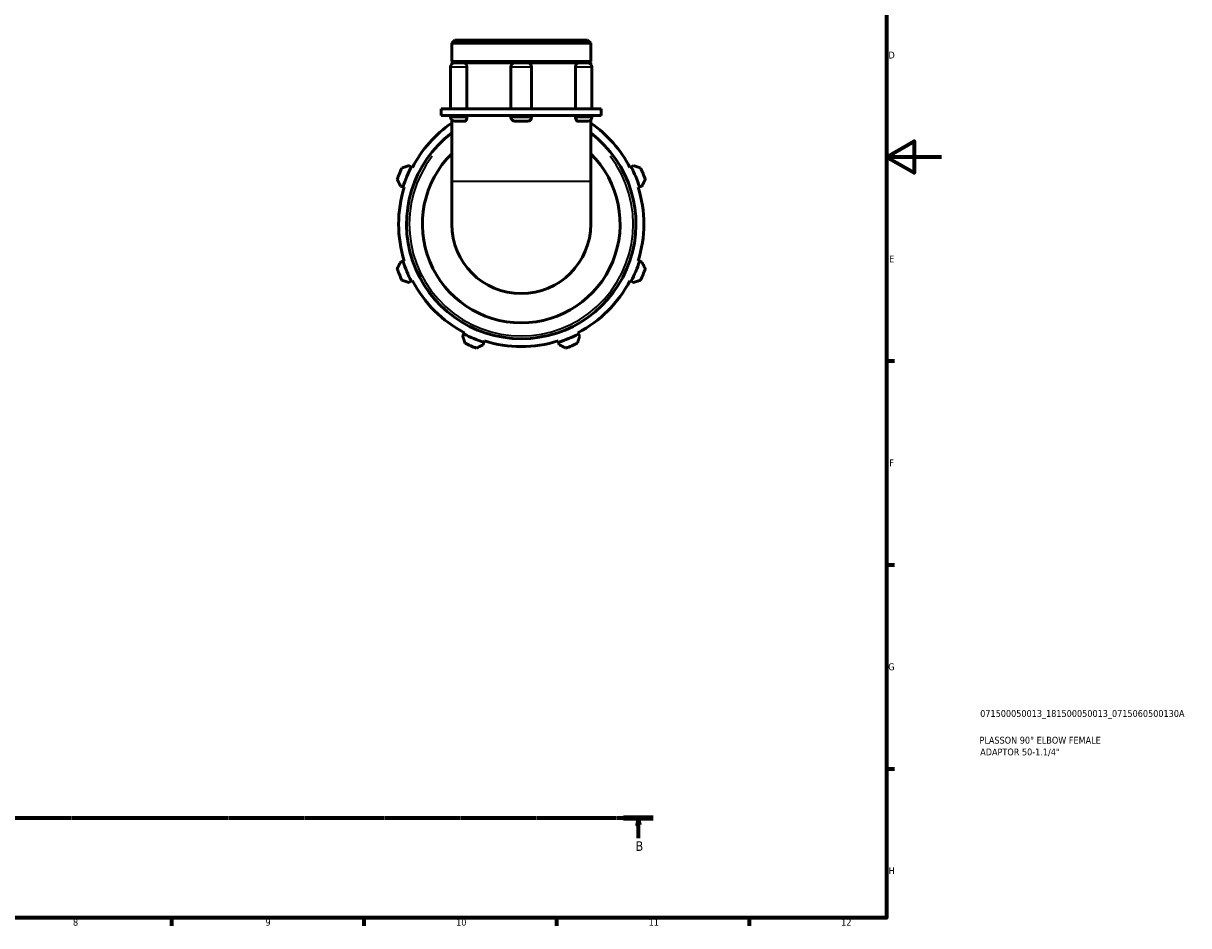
# Model space of a CAD drawing. Header units: millimetres. Extents: x 0 to 931, y 0 to 900.
# Tile 4 of 5: x 507 to 931, y 17 to 346. Entities that reach past the tile are written whole.
import ezdxf

# ---------------------------------------------------------------- set-up
doc = ezdxf.new("R2010")
doc.units = ezdxf.units.MM
doc.linetypes.add('CHAIN', pattern=[0.7087, 0.4724, -0.0591, 0.1181, -0.0591])
for name, color, linetype, lineweight in [('Border (ISO)', 7, 'Continuous', 70), ('Section Line (ISO)', 7, 'CHAIN', 70), ('Title (ISO)', 7, 'Continuous', 50), ('Visible (ISO)', 7, 'Continuous', 50), ('Visible Narrow (ISO)', 7, 'Continuous', 35)]:
    doc.layers.add(name, color=color, linetype=linetype, lineweight=lineweight)
doc.styles.add('Label Text (ISO)', font='tahoma.ttf')
doc.styles.add('Note Text (ISO)', font='tahoma.ttf')

# ---------------------------------------------------------------- blocks, each defined once
blk = doc.blocks.new('Borders Default Border')
at = {"layer": 'Border (ISO)'}
for p, q in [((821, 222.75), (823.9, 222.75)), ((821, 148.5), (823.9, 148.5)), ((821, 74.25), (823.9, 74.25)), ((560.67, 20), (560.67, 17.1)), ((630.75, 20), (630.75, 17.1)), ((700.83, 20), (700.83, 17.1)), ((770.92, 20), (770.92, 17.1))]:
    blk.add_line(p, q, dxfattribs=at)
at = {"layer": 'Border (ISO)', "flags": 128}
for points in [[(20, 20), (20, 574), (821, 574), (821, 20), (20, 20)], [(841, 297), (821, 297), (831, 302.77), (831, 291.23), (821, 297)]]:
    blk.add_lwpolyline(points, dxfattribs=at)
at = {"layer": 'Border (ISO)', "color": 232, "true_color": 0xca0064, "char_height": 2.5, "attachment_point": 7, "style": 'Note Text (ISO)'}
for s, insert in [('D', (821.73, 332.88)), ('E', (821.94, 258.63)), ('F', (822, 184.38)), ('G', (821.61, 110.08)), ('H', (821.74, 35.88)), ('8', (524.81, 17.04)), ('9', (594.88, 17.05)), ('10', (664.29, 17.05)), ('11', (734.37, 17.1)), ('12', (804.46, 17.1))]:
    blk.add_mtext(s, dxfattribs=dict(at, insert=insert))
blk = doc.blocks.new('Title Blocks ISO')
at = {"layer": 'Title (ISO)', "color": 232, "true_color": 0xca0064, "style": 'Note Text (ISO)'}
for tag, p in [('PART_NUMBER_001', (34.08, 73.13)), ('DESCRIPTION_001', (33.84, 63.4)), ('DESCRIPTION_002', (34.09, 59.12))]:
    blk.add_attdef(tag, p, '', height=2.5, dxfattribs=at)
blk = doc.blocks.new('2dTransSection0')
at = {"layer": 'Section Line (ISO)', "linetype": 'CHAIN'}
blk.add_line((103.21, 56.35), (736.04, 56.35), dxfattribs=at)
at = {"layer": 'Section Line (ISO)', "linetype": 'Continuous', "lineweight": 140}
blk.add_line((725.27, 56.35), (736.04, 56.35), dxfattribs=at)
at = {"layer": 'Section Line (ISO)', "linetype": 'Continuous'}
for p, q in [((730.65, 56.35), (730.15, 53.85)), ((730.65, 53.85), (730.65, 56.35)), ((731.15, 53.85), (730.65, 56.35)), ((730.15, 53.85), (731.15, 53.85)), ((730.65, 49), (730.65, 53.85))]:
    blk.add_line(p, q, dxfattribs=at)
at = {"layer": 'Section Line (ISO)', "linetype": 'Continuous', "flags": 128}
blk.add_lwpolyline([(731.15, 53.85), (730.65, 56.35), (730.15, 53.85), (731.15, 53.85)], dxfattribs=at)
at = {"layer": 'Section Line (ISO)'}
blk.add_solid([(731.15, 53.85), (730.65, 56.35), (730.15, 53.85), (731.15, 53.85)], dxfattribs=at)
at = {"layer": 'Section Line (ISO)', "insert": (729.59, 44.35), "char_height": 3.5, "attachment_point": 7, "style": 'Label Text (ISO)'}
blk.add_mtext('B', dxfattribs=at)

msp = doc.modelspace()

# ---------------------------------------------------------------- linework, layer by layer
at = {"layer": 'Visible (ISO)'}
for p, q in [((663.843, 339.599), (662.674, 338.431)), ((663.843, 339.599), (712.143, 339.599)), ((712.143, 339.599), (713.312, 338.431)), ((662.674, 331.766), (662.674, 338.431)), ((713.312, 338.431), (662.674, 338.431)), ((713.312, 331.766), (713.312, 338.431)), ((713.312, 331.766), (662.674, 331.766)), ((663.174, 331.266), (662.674, 331.766)), ((662.674, 331.266), (663.788, 331.266)), ((662.674, 330.78), (662.674, 331.266)), ((663.788, 331.266), (667.294, 331.266)), ((667.294, 331.266), (685.715, 331.266)), ((685.715, 331.266), (690.272, 331.266)), ((690.272, 331.266), (708.693, 331.266)), ((708.693, 331.266), (712.199, 331.266)), ((712.199, 331.266), (713.312, 331.266)), ((712.812, 331.266), (713.312, 331.766)), ((713.312, 330.78), (713.312, 331.266)), ((662.269, 329.747), (662.269, 314.599)), ((668.207, 329.747), (668.207, 314.599)), ((684.195, 329.747), (684.195, 314.599)), ((691.791, 329.747), (691.791, 314.599)), ((707.78, 314.599), (707.78, 329.747)), ((713.718, 329.747), (713.718, 314.599)), ((662.778, 314.599), (658.877, 314.599)), ((658.877, 312.099), (658.877, 314.599)), ((687.993, 314.599), (662.778, 314.599)), ((713.209, 314.599), (687.993, 314.599)), ((717.11, 314.599), (713.209, 314.599)), ((717.11, 312.099), (717.11, 314.599)), ((662.778, 312.099), (658.877, 312.099)), ((662.269, 312.099), (662.269, 311.535)), ((662.674, 310.502), (662.674, 288.18)), ((687.993, 312.099), (662.778, 312.099)), ((667.294, 310.016), (663.788, 310.016)), ((668.207, 312.099), (668.207, 311.535)), ((684.195, 312.099), (684.195, 311.535)), ((690.272, 310.016), (685.715, 310.016)), ((713.209, 312.099), (687.993, 312.099)), ((691.791, 312.099), (691.791, 311.535)), ((707.78, 311.535), (707.78, 312.099)), ((712.199, 310.016), (708.693, 310.016)), ((717.11, 312.099), (713.209, 312.099)), ((713.312, 310.502), (713.312, 288.18)), ((713.718, 312.099), (713.718, 311.535)), ((647.971, 293.433), (647.12, 293.877)), ((648.397, 293.212), (647.971, 293.433)), ((728.015, 293.433), (727.589, 293.212)), ((728.867, 293.877), (728.015, 293.433)), ((644.046, 286.456), (644.962, 286.167)), ((644.962, 286.167), (645.419, 286.023)), ((662.674, 288.18), (662.674, 272.599)), ((713.312, 272.599), (713.312, 288.18)), ((730.567, 286.023), (731.025, 286.167)), ((731.025, 286.167), (731.941, 286.456)), ((644.962, 259.031), (644.046, 258.743)), ((645.419, 259.176), (644.962, 259.031)), ((731.025, 259.031), (730.567, 259.176)), ((731.941, 258.743), (731.025, 259.031)), ((647.12, 251.322), (647.971, 251.765)), ((647.971, 251.765), (648.397, 251.987)), ((727.589, 251.987), (728.015, 251.765)), ((728.015, 251.765), (728.867, 251.322)), ((667.159, 232.577), (666.716, 231.726)), ((667.381, 233.003), (667.159, 232.577)), ((674.137, 228.652), (674.425, 229.568)), ((674.425, 229.568), (674.57, 230.025)), ((701.417, 230.025), (701.561, 229.568)), ((701.561, 229.568), (701.85, 228.652)), ((708.827, 232.577), (708.606, 233.003)), ((709.271, 231.726), (708.827, 232.577))]:
    msp.add_line(p, q, dxfattribs=at)
for centre, radius, start, end in [((663.788, 329.747), 1.519, 90, 180), ((685.715, 329.747), 1.519, 90, 180), ((690.272, 329.747), 1.519, 0, 90), ((712.199, 329.747), 1.519, 0, 90), ((663.788, 311.535), 1.519, 180, 270), ((685.715, 311.535), 1.519, 180, 270), ((690.272, 311.535), 1.519, 270, 0), ((712.199, 311.535), 1.519, 270, 0), ((687.993, 272.599), 41.76, 127.32195, 52.67805), ((687.993, 272.599), 44.64, 124.55363, 152.5), ((687.993, 272.599), 44.64, 27.5, 55.44637), ((687.993, 272.599), 36, 134.69237, 45.30763), ((687.993, 272.599), 48, 154.79198, 160.20802), ((687.993, 272.599), 45.12, 152.5, 162.5), ((687.993, 272.599), 45.12, 17.5, 27.5), ((687.993, 272.599), 48, 19.79198, 25.20802), ((687.993, 272.599), 44.64, 162.5, 197.5), ((687.993, 272.599), 44.64, 342.5, 17.5), ((687.993, 272.599), 25.319, 180, 0), ((687.993, 272.599), 45.12, 197.5, 207.5), ((687.993, 272.599), 45.12, 332.5, 342.5), ((687.993, 272.599), 48, 199.79198, 205.20802), ((687.993, 272.599), 48, 334.79198, 340.20802), ((687.993, 272.599), 44.64, 207.5, 242.5), ((687.993, 272.599), 44.64, 297.5, 332.5), ((687.993, 272.599), 45.12, 242.5, 252.5), ((687.993, 272.599), 48, 244.79198, 250.20802), ((687.993, 272.599), 44.64, 252.5, 287.5), ((687.993, 272.599), 45.12, 287.5, 297.5), ((687.993, 272.599), 48, 289.79198, 295.20802)]:
    msp.add_arc(centre, radius, start, end, dxfattribs=at)
for points, knots in [([(667.294, 331.266), (667.399, 331.266), (667.506, 331.233), (667.717, 331.098), (667.82, 330.993), (667.996, 330.723), (668.069, 330.561), (668.171, 330.202), (668.201, 330.008), (668.206, 329.789), (668.207, 329.768), (668.207, 329.747)], [0.47889367, 0.47889367, 0.47889367, 0.47889367, 0.53395818, 0.53395818, 0.59340026, 0.59340026, 0.65282056, 0.65282056, 0.71209959, 0.71209959, 0.71847492, 0.71847492, 0.71847492, 0.71847492]), ([(707.78, 329.747), (707.78, 329.937), (707.802, 330.126), (707.89, 330.486), (707.957, 330.654), (708.124, 330.94), (708.223, 331.055), (708.439, 331.215), (708.554, 331.26), (708.676, 331.266), (708.685, 331.266), (708.693, 331.266)], [0.2395797, 0.2395797, 0.2395797, 0.2395797, 0.29668551, 0.29668551, 0.35596811, 0.35596811, 0.41539253, 0.41539253, 0.47483192, 0.47483192, 0.47915863, 0.47915863, 0.47915863, 0.47915863]), ([(668.207, 311.535), (668.207, 311.345), (668.184, 311.156), (668.096, 310.795), (668.029, 310.627), (667.862, 310.342), (667.763, 310.227), (667.547, 310.066), (667.433, 310.022), (667.31, 310.016), (667.302, 310.016), (667.294, 310.016)], [0.2395797, 0.2395797, 0.2395797, 0.2395797, 0.29668551, 0.29668551, 0.35596811, 0.35596811, 0.41539253, 0.41539253, 0.47483192, 0.47483192, 0.47915863, 0.47915863, 0.47915863, 0.47915863]), ([(708.693, 310.016), (708.587, 310.016), (708.481, 310.049), (708.269, 310.184), (708.167, 310.289), (707.99, 310.559), (707.918, 310.721), (707.815, 311.08), (707.786, 311.274), (707.78, 311.493), (707.78, 311.514), (707.78, 311.535)], [0.47889367, 0.47889367, 0.47889367, 0.47889367, 0.53395818, 0.53395818, 0.59340026, 0.59340026, 0.65282056, 0.65282056, 0.71209959, 0.71209959, 0.71847492, 0.71847492, 0.71847492, 0.71847492])]:
    msp.add_open_spline(points, degree=3, knots=knots, dxfattribs=at)
for points, weights in [([(647.12, 293.877), (645.868, 293.468), (644.564, 293.043)], [1.00625782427, 1.0119767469, 1.01689737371]), ([(731.422, 293.043), (730.118, 293.468), (728.867, 293.877)], [1.01689737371, 1.0119767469, 1.00625782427]), ([(642.829, 288.852), (643.45, 287.63), (644.046, 286.456)], [1.01689737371, 1.0119767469, 1.00625782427]), ([(731.941, 286.456), (732.537, 287.63), (733.158, 288.852)], [1.00625782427, 1.0119767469, 1.01689737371]), ([(644.046, 258.743), (643.45, 257.569), (642.829, 256.346)], [1.00625782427, 1.0119767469, 1.01689737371]), ([(733.158, 256.346), (732.537, 257.569), (731.941, 258.743)], [1.01689737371, 1.0119767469, 1.00625782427]), ([(644.564, 252.156), (645.868, 251.73), (647.12, 251.322)], [1.01689737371, 1.0119767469, 1.00625782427]), ([(728.867, 251.322), (730.118, 251.73), (731.422, 252.156)], [1.00625782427, 1.0119767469, 1.01689737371]), ([(666.716, 231.726), (667.124, 230.474), (667.55, 229.17)], [1.00625782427, 1.0119767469, 1.01689737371]), ([(708.437, 229.17), (708.862, 230.474), (709.271, 231.726)], [1.01689737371, 1.0119767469, 1.00625782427]), ([(671.74, 227.435), (672.963, 228.056), (674.137, 228.652)], [1.01689737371, 1.0119767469, 1.00625782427]), ([(701.85, 228.652), (703.024, 228.056), (704.246, 227.435)], [1.00625782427, 1.0119767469, 1.01689737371])]:
    msp.add_rational_spline(points, weights, degree=2, dxfattribs=at)
at = {"layer": 'Visible Narrow (ISO)'}
for p, q in [((667.855, 329.747), (662.291, 329.747)), ((691.744, 329.747), (684.242, 329.747)), ((713.695, 329.747), (708.132, 329.747)), ((662.291, 311.535), (667.855, 311.535)), ((684.242, 311.535), (691.744, 311.535)), ((708.132, 311.535), (713.695, 311.535)), ((662.986, 288.18), (713, 288.18))]:
    msp.add_line(p, q, dxfattribs=at)
msp.add_arc((687.993, 272.599), 40.76, 142.56132, 37.43868, dxfattribs=at)

# ---------------------------------------------------------------- block references
msp.add_blockref('Borders Default Border', (0, 0))
msp.add_blockref('Title Blocks ISO', (821, 20)).add_auto_attribs({'PART_NUMBER_001': '071500050013_181500050013_0715060500130A', 'DESCRIPTION_001': 'PLASSON 90° ELBOW FEMALE', 'DESCRIPTION_002': 'ADAPTOR 50-1.1/4"'})
at = {"layer": 'Section Line (ISO)'}
msp.add_blockref('2dTransSection0', (0, 0), dxfattribs=at)

doc.saveas('drawing.dxf')
